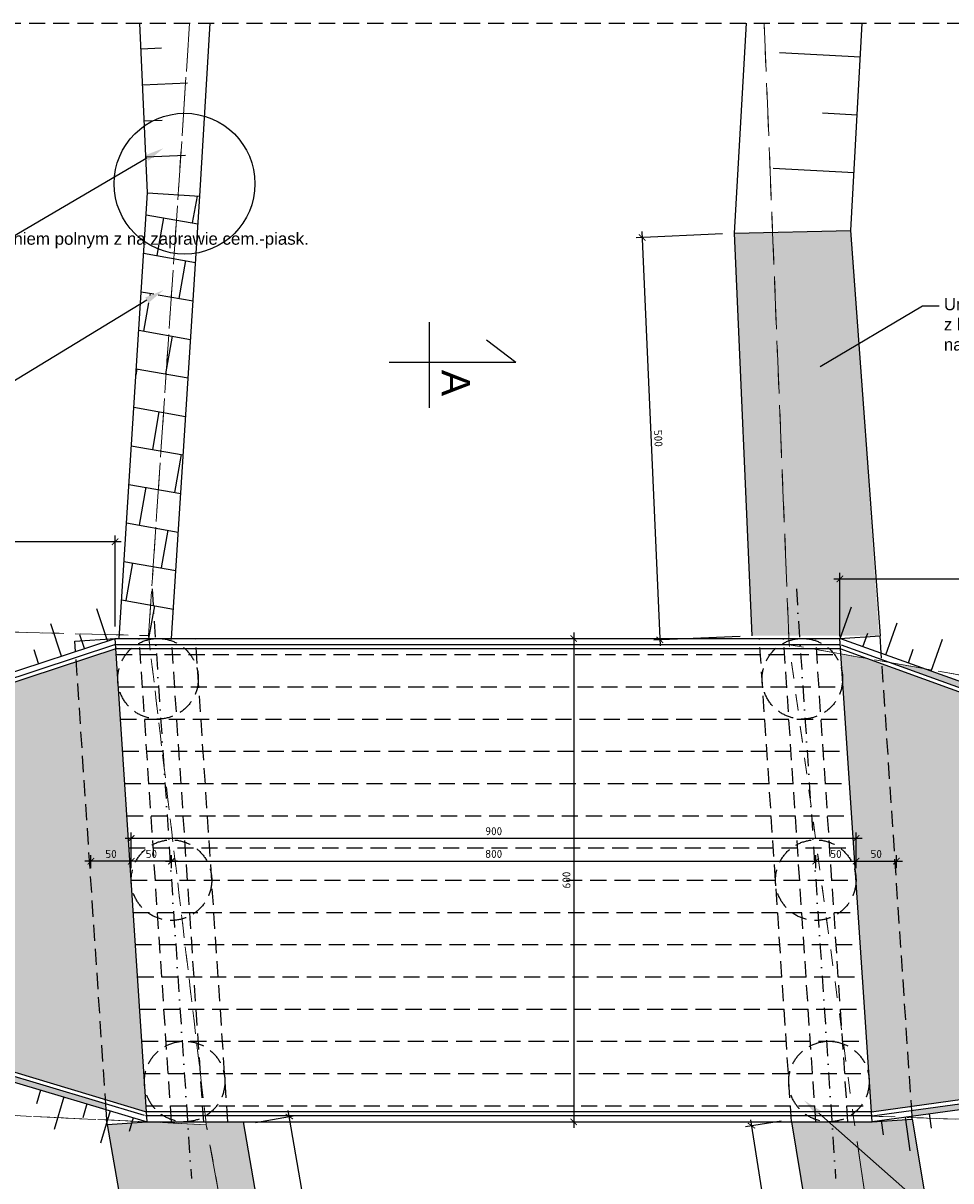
# Model space of a CAD drawing. Header units: millimetres. Extents: x 43555 to 48945, y -20676 to -18516.
# Tile 3 of 11: x 44447 to 45599, y -19953 to -18516. Entities that reach past the tile are written whole.
import ezdxf
from ezdxf import colors
from ezdxf.entities.mleader import LeaderData, LeaderLine
from ezdxf.enums import TextEntityAlignment as Align
from ezdxf.math import Vec2, Vec3

# ---------------------------------------------------------------- set-up
doc = ezdxf.new("R2010")
doc.units = ezdxf.units.MM
doc.header["$LTSCALE"] = 40
doc.header["$PDMODE"] = 35
doc.header["$PDSIZE"] = 10
for name, pattern in [('DASHDOT', [1, 0.5, -0.25, 0, -0.25]), ('DASHDOTX2', [2, 1, -0.5, 0, -0.5]), ('DASHED', [0.75, 0.5, -0.25]), ('EGBK02', [4, 1.5, -0.5, 1.5, -0.5]), ('EGBU01', [2, 0.5, -0.5, 0.5, -0.5])]:
    doc.linetypes.add(name, pattern=pattern)
doc.layers.get('0').transparency = 0.4
doc.layers.get('Defpoints').transparency = 0.4
doc.layers.add('DR_proj_oś', color=1, linetype='DASHDOTX2', lineweight=18, transparency=0.4)
for name, color, linetype in [('K01', 94, 'Continuous'), ('K02', 253, 'Continuous'), ('K025', 161, 'Continuous'), ('K035', 40, 'Continuous')]:
    doc.layers.add(name, color=color, linetype=linetype)
doc.layers.add('Kontury klasyfikacyjne', color=7, linetype='Continuous', lineweight=0, true_color=0x24bc24)
doc.layers.add('Użytki gruntowe', color=7, linetype='Continuous', lineweight=0, true_color=0x008000)
doc.styles.add('GA4-ATR-TEXT', font='arial.ttf', dxfattribs={"width": 0.9})
doc.styles.get("Standard").update_dxf_attribs({"font": 'isocpeur.ttf', "height": 10})
doc.linetypes.add('ZIGZAG', pattern='A,0.00254,-5.08,[131,ltypeshp.shx,S=5.08,R=0,X=-5.08,Y=0],-10.16,[131,ltypeshp.shx,S=5.08,R=180,X=5.08,Y=0],-5.08', length=20.32254)
doc.dimstyles.new('ARCHIC', dxfattribs={"dimtxt": 10, "dimasz": 8, "dimexe": 7.5, "dimexo": 15, "dimgap": 4, "dimtad": 1, "dimdec": 1, "dimrnd": 0.5, "dimtxsty": 'Standard', "dimblk": 'ARCHTICK', "dimcen": 12.5, "dimdle": 7.5, "dimclrd": 94, "dimclre": 94, "dimclrt": 151, "dimazin": 2, "dimtfac": 1, "dimtdec": 1, "dimtmove": 2, "dimatfit": 3, "dimfxl": 7.5, "dimarcsym": 0})

# ---------------------------------------------------------------- blocks, each defined once
blk = doc.blocks.new('A$C24377FCD')
at = {"layer": 'DR_proj_oś', "color": 7, "linetype": 'Continuous'}
for points in [[(3.82, 107.1), (-10.6, 27.78)], [(3.82, 107.1), (-10.6, 27.78)], [(3.82, 107.1), (3.82, 107.1)], [(3.82, 30.6), (3.82, 107.1)], [(3.82, 30.6), (3.82, 107.1)], [(18.25, 27.78), (3.82, 107.1)], [(18.25, 27.78), (3.82, 107.1)], [(4.97, 30.58), (4.97, 100.79)], [(8.03, 30.37), (8.03, 83.96)], [(-23.22, 19.4), (-72.68, 68.85)], [(-31.6, 6.77), (-72.68, 68.85)], [(-10.6, 27.78), (-72.68, 68.85)], [(-10.6, 27.78), (-72.68, 68.85)], [(-72.68, 68.85), (-31.6, 6.77)], [(11.09, 29.9), (11.09, 67.13)], [(18.25, 27.78), (80.33, 68.85)], [(80.33, 68.85), (18.25, 27.78)], [(30.87, 19.4), (80.33, 68.85)], [(39.25, 6.77), (80.33, 68.85)], [(39.25, 6.77), (80.33, 68.85)], [(-20.97, 21.47), (-59.89, 60.39)], [(28.62, 21.47), (67.54, 60.39)], [(-25.3, 17.14), (-64.22, 56.06)], [(-18.55, 23.38), (-47.1, 51.93)], [(14.15, 29.18), (14.15, 50.3)], [(26.2, 23.38), (54.75, 51.93)], [(32.95, 17.14), (71.87, 56.06)], [(-27.2, 14.72), (-55.75, 43.27)], [(-15.94, 25.1), (-34.31, 43.47)], [(23.59, 25.1), (41.96, 43.47)], [(34.85, 14.72), (63.4, 43.27)], [(-28.92, 12.11), (-47.29, 30.48)], [(-13.15, 26.63), (-21.52, 35)], [(-10.6, 27.78), (3.82, 30.6)], [(17.21, 28.18), (17.21, 33.47)], [(20.8, 26.63), (29.17, 35)], [(36.57, 12.11), (54.94, 30.48)], [(-7.65, 7.65), (3.82, 22.95)], [(-3.82, 7.65), (3.82, 22.95)], [(3.82, 22.95), (15.3, 7.65)], [(3.82, 22.95), (11.48, 7.65)], [(3.82, -7.65), (3.82, 22.95)], [(-30.46, 9.32), (-38.83, 17.69)], [(38.11, 9.32), (46.48, 17.69)], [(-31.6, 6.77), (-110.93, -7.65)], [(-31.6, 6.77), (-110.93, -7.65)], [(-33.01, 2.68), (-54.13, 2.68)], [(-32.01, 5.74), (-37.3, 5.74)], [(-26.78, -7.65), (-11.48, 3.82)], [(-26.78, -7.65), (-11.48, 0)], [(-11.48, 3.82), (3.82, -7.65)], [(-11.48, 0), (3.82, -7.65)], [(3.82, -7.65), (-7.65, 7.65)], [(3.82, -7.65), (-3.82, 7.65)], [(15.3, 7.65), (3.82, -7.65)], [(11.48, 7.65), (3.82, -7.65)], [(3.82, -7.65), (19.13, 3.82)], [(19.13, 0), (3.82, -7.65)], [(19.13, 3.82), (34.43, -7.65)], [(34.43, -7.65), (19.13, 0)], [(39.25, 6.77), (42.08, -7.65)], [(118.58, -7.65), (39.25, 6.77)], [(118.58, -7.65), (39.25, 6.77)], [(-110.93, -7.65), (-110.93, -7.65)], [(-34.43, -7.65), (-110.93, -7.65)], [(-110.93, -7.65), (-31.6, -22.07)], [(-34.43, -7.65), (-110.93, -7.65)], [(-110.93, -7.65), (-31.6, -22.07)], [(-34.41, -6.5), (-104.62, -6.5)], [(-34.19, -3.44), (-87.79, -3.44)], [(-33.73, -0.38), (-70.96, -0.38)], [(-31.6, -22.07), (-34.43, -7.65)], [(-11.48, -19.12), (-26.78, -7.65)], [(-11.48, -15.3), (-26.78, -7.65)], [(3.82, -7.65), (-26.78, -7.65)], [(3.82, -7.65), (-11.48, -19.12)], [(3.82, -7.65), (-11.48, -15.3)], [(-7.65, -22.95), (3.82, -7.65)], [(-3.82, -22.95), (3.82, -7.65)], [(19.13, -19.12), (3.82, -7.65)], [(3.82, -7.65), (15.3, -22.95)], [(3.82, -7.65), (11.48, -22.95)], [(3.82, -7.65), (3.82, -7.65)], [(3.82, -7.65), (3.82, -38.25)], [(3.82, -7.65), (3.82, -7.65)], [(3.82, -7.65), (3.82, -7.65)], [(3.82, -7.65), (3.82, -7.65)], [(19.13, -15.3), (3.82, -7.65)], [(3.82, -7.65), (34.43, -7.65)], [(34.43, -7.65), (19.13, -19.12)], [(34.43, -7.65), (19.13, -15.3)], [(39.25, -22.07), (118.58, -7.65)], [(39.25, -22.07), (118.58, -7.65)], [(42.06, -8.8), (112.27, -8.8)], [(42.08, -7.65), (118.58, -7.65)], [(42.08, -7.65), (118.58, -7.65)], [(118.58, -7.65), (118.58, -7.65)], [(40.66, -17.98), (61.78, -17.98)], [(41.38, -14.92), (78.61, -14.92)], [(41.84, -11.86), (95.44, -11.86)], [(-31.6, -22.07), (-72.68, -84.15)], [(-31.6, -22.07), (-72.68, -84.15)], [(-28.92, -27.42), (-47.29, -45.78)], [(-30.46, -24.62), (-38.83, -32.99)], [(3.82, -38.25), (-7.65, -22.95)], [(3.82, -38.25), (-3.82, -22.95)], [(15.3, -22.95), (3.82, -38.25)], [(11.48, -22.95), (3.82, -38.25)], [(36.57, -27.42), (54.94, -45.78)], [(38.11, -24.62), (46.48, -32.99)], [(39.25, -22.07), (80.33, -84.15)], [(80.33, -84.15), (39.25, -22.07)], [(39.66, -21.04), (44.95, -21.04)], [(-23.22, -34.7), (-72.68, -84.15)], [(-25.3, -32.45), (-64.22, -71.37)], [(-20.97, -36.77), (-59.89, -75.69)], [(-27.2, -30.02), (-55.75, -58.57)], [(28.62, -36.77), (67.54, -75.69)], [(30.87, -34.7), (80.33, -84.15)], [(32.95, -32.45), (71.87, -71.37)], [(34.85, -30.02), (63.4, -58.57)], [(-10.6, -43.08), (-72.68, -84.15)], [(-72.68, -84.15), (-10.6, -43.08)], [(-18.55, -38.68), (-47.1, -67.23)], [(-15.94, -40.4), (-34.31, -58.77)], [(-13.15, -41.93), (-21.52, -50.31)], [(-10.6, -43.08), (3.82, -122.4)], [(-10.6, -43.08), (3.82, -122.4)], [(-9.56, -43.48), (-9.56, -48.77)], [(-6.5, -44.48), (-6.5, -65.6)], [(-3.44, -45.21), (-3.44, -82.43)], [(-0.38, -45.67), (-0.38, -99.27)], [(2.68, -45.89), (2.68, -116.1)], [(18.25, -43.08), (3.82, -45.9)], [(3.82, -122.4), (18.25, -43.08)], [(3.82, -122.4), (18.25, -43.08)], [(3.82, -45.9), (3.82, -122.4)], [(3.82, -45.9), (3.82, -122.4)], [(18.25, -43.08), (80.33, -84.15)], [(18.25, -43.08), (80.33, -84.15)], [(20.8, -41.93), (29.17, -50.31)], [(23.59, -40.4), (41.96, -58.77)], [(26.2, -38.68), (54.75, -67.23)], [(3.82, -122.4), (3.82, -122.4)]]:
    blk.add_lwpolyline(points, dxfattribs=at)
for points in [[(18.25, 27.78, 0.096956), (3.82, 30.6)], [(-10.6, 27.78, 0.20208), (-31.6, 6.77)], [(39.25, 6.77, 0.202076), (18.25, 27.78)], [(-31.6, 6.77, 0.096954), (-34.43, -7.65)], [(39.25, -22.07, 0.096954), (42.08, -7.65)], [(-31.6, -22.07, 0.20208), (-10.6, -43.08)], [(18.25, -43.08, 0.20208), (39.25, -22.07)], [(-10.6, -43.08, 0.096954), (3.82, -45.9)]]:
    blk.add_lwpolyline(points, format="xyb", dxfattribs=at)
blk.add_circle((3.82, -7.65), 30.6, dxfattribs=at)
at = {"layer": 'DR_proj_oś', "color": 7, "linetype": 'Continuous', "style": 'GA4-ATR-TEXT', "width": 0.9}
blk.add_text('N', height=22.5, dxfattribs=at).set_placement((3.82, 104.3), align=Align.BOTTOM_CENTER)
blk.add_text('W', height=22.5, dxfattribs=at).set_placement((-119.59, -7.65), align=Align.MIDDLE_RIGHT)
blk.add_text('E', height=22.5, dxfattribs=at).set_placement((127.24, -7.65), align=Align.MIDDLE_LEFT)
blk.add_text('S', height=22.5, dxfattribs=at).set_placement((3.82, -131.06), align=Align.TOP_CENTER)
blk = doc.blocks.new('A$Ce664680c')
at = {"ltscale": 1.0032, "xscale": 0.15, "yscale": 0.15, "zscale": 0.15}
blk.add_blockref('A$C24377FCD', (6422999.78, 5801236.6), dxfattribs=at)
blk = doc.blocks.new('_ArchTick')
at = {"color": 0, "linetype": 'ByBlock', "const_width": 0.15}
blk.add_lwpolyline([(-0.5, -0.5), (0.5, 0.5)], dxfattribs=at)
blk = doc.blocks.new('*D289')
at = {"layer": 'Defpoints', "color": 0}
for p in [(45011.1, -19280), (45011.1, -19880), (45130.5, -19880)]:
    blk.add_point(p, dxfattribs=at)
at = {"layer": 'K01', "color": 94, "lineweight": -2}
for p, q in [((45026.1, -19280), (45138, -19280)), ((45130.5, -19272.5), (45130.5, -19887.5)), ((45026.1, -19880), (45138, -19880))]:
    blk.add_line(p, q, dxfattribs=at)
at = {"layer": 'K01', "color": 94, "lineweight": -2, "xscale": 8, "yscale": 8, "zscale": 8}
for p, rotation in [((45130.5, -19280), 90), ((45130.5, -19880), 270)]:
    blk.add_blockref('_ArchTick', p, dxfattribs=dict(at, rotation=rotation))
at = {"layer": 'K01', "color": 151, "insert": (45121.5, -19580), "char_height": 10, "attachment_point": 5, "rotation": 90}
blk.add_mtext('600', dxfattribs=at)
blk = doc.blocks.new('*D290')
at = {"layer": 'Defpoints', "color": 0}
for p in [(45330.3, -18777.3), (45237.4, -19281.8), (45352.2, -19276.7)]:
    blk.add_point(p, dxfattribs=at)
at = {"layer": 'K01', "color": 94, "lineweight": -2}
for p, q in [((45315.3, -18777.9), (45208, -18782.6)), ((45215.2, -18774.8), (45237.8, -19289.2)), ((45337.2, -19277.4), (45229.9, -19282.1))]:
    blk.add_line(p, q, dxfattribs=at)
at = {"layer": 'K01', "color": 94, "lineweight": -2, "xscale": 8, "yscale": 8, "zscale": 8}
for p, rotation in [((45215.5, -18782.3), 92.51064753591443), ((45237.4, -19281.8), 272.5106475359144)]:
    blk.add_blockref('_ArchTick', p, dxfattribs=dict(at, rotation=rotation))
at = {"layer": 'K01', "color": 151, "insert": (45235.5, -19031.6), "char_height": 10, "attachment_point": 5, "rotation": 272.5106}
blk.add_mtext('500', dxfattribs=at)
blk = doc.blocks.new('*D291')
at = {"layer": 'Defpoints', "color": 0}
for p in [(45403, -19876.7), (45429.3, -20378.1), (45481, -20370)]:
    blk.add_point(p, dxfattribs=at)
at = {"layer": 'K01', "color": 94, "lineweight": -2}
for p, q in [((45388.2, -19879.1), (45343.9, -19886.1)), ((45350.1, -19877.5), (45430.5, -20385.5)), ((45466.2, -20372.3), (45421.9, -20379.3))]:
    blk.add_line(p, q, dxfattribs=at)
at = {"layer": 'K01', "color": 94, "lineweight": -2, "xscale": 8, "yscale": 8, "zscale": 8}
for p, rotation in [((45351.3, -19884.9), 98.98868171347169), ((45429.3, -20378.1), 278.9886817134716)]:
    blk.add_blockref('_ArchTick', p, dxfattribs=dict(at, rotation=rotation))
at = {"layer": 'K01', "color": 151, "insert": (45399.2, -20130.1), "char_height": 10, "attachment_point": 5, "rotation": 278.9887}
blk.add_mtext('500', dxfattribs=at)
blk = doc.blocks.new('*D292')
at = {"layer": 'Defpoints', "color": 0}
for p in [(44777.4, -19873.5), (44720.5, -19883.4), (44806.3, -20376.6)]:
    blk.add_point(p, dxfattribs=at)
at = {"layer": 'K01', "color": 94, "lineweight": -2}
for p, q in [((44735.3, -19880.8), (44784.7, -19872.2)), ((44864.4, -20374.1), (44776.1, -19866.1)), ((44821.1, -20374), (44870.6, -20365.4))]:
    blk.add_line(p, q, dxfattribs=at)
at = {"layer": 'K01', "color": 94, "lineweight": -2, "yscale": 8, "zscale": 8}
for p, xscale, rotation in [((44777.4, -19873.5), 7.999999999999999, 99.86858043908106), ((44863.2, -20366.7), 8, 279.8685804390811)]:
    blk.add_blockref('_ArchTick', p, dxfattribs=dict(at, xscale=xscale, rotation=rotation))
at = {"layer": 'K01', "color": 151, "insert": (44829.1, -20118.5), "char_height": 10, "attachment_point": 5, "rotation": 279.8686}
blk.add_mtext('500', dxfattribs=at)
blk = doc.blocks.new('*D296')
at = {"layer": 'Defpoints', "color": 0}
for p in [(45960.9, -19206.1), (45960.9, -19280.9), (45461.1, -19292.5)]:
    blk.add_point(p, dxfattribs=at)
at = {"layer": 'K01', "color": 94, "lineweight": -2}
for p, q in [((45461.1, -19277.5), (45461.1, -19198.6)), ((45960.9, -19265.9), (45960.9, -19198.6)), ((45453.6, -19206.1), (45968.4, -19206.1))]:
    blk.add_line(p, q, dxfattribs=at)
at = {"layer": 'K01', "color": 94, "lineweight": -2, "xscale": 8, "yscale": 8, "zscale": 8, "rotation": 180}
blk.add_blockref('_ArchTick', (45461.1, -19206.1), dxfattribs=at)
at = {"layer": 'K01', "color": 94, "lineweight": -2, "xscale": 8, "yscale": 8, "zscale": 8}
blk.add_blockref('_ArchTick', (45960.9, -19206.1), dxfattribs=at)
at = {"layer": 'K01', "color": 151, "insert": (45711, -19197.1), "char_height": 10, "attachment_point": 5}
blk.add_mtext('500', dxfattribs=at)
blk = doc.blocks.new('*D297')
at = {"layer": 'Defpoints', "color": 0}
for p in [(44061.1, -19159.9), (44061.1, -19280), (44561.1, -19280)]:
    blk.add_point(p, dxfattribs=at)
at = {"layer": 'K02', "color": 94, "lineweight": -2}
for p, q in [((44061.1, -19265), (44061.1, -19152.4)), ((44561.1, -19265), (44561.1, -19152.4)), ((44568.6, -19159.9), (44053.6, -19159.9))]:
    blk.add_line(p, q, dxfattribs=at)
at = {"layer": 'K02', "color": 94, "lineweight": -2, "xscale": 8, "yscale": 8, "zscale": 8, "rotation": 180}
blk.add_blockref('_ArchTick', (44061.1, -19159.9), dxfattribs=at)
at = {"layer": 'K02', "color": 94, "lineweight": -2, "xscale": 8, "yscale": 8, "zscale": 8}
blk.add_blockref('_ArchTick', (44561.1, -19159.9), dxfattribs=at)
at = {"layer": 'K02', "color": 151, "insert": (44311.1, -19150.9), "char_height": 10, "attachment_point": 5}
blk.add_mtext('500', dxfattribs=at)
blk = doc.blocks.new('*D298')
at = {"layer": 'Defpoints', "color": 0}
for p in [(45431.1, -19556.5), (44631.1, -19580), (45431.1, -19580)]:
    blk.add_point(p, dxfattribs=at)
at = {"layer": 'K02', "color": 94, "lineweight": -2}
for p, q in [((44623.6, -19556.5), (45438.6, -19556.5)), ((44631.1, -19565), (44631.1, -19549)), ((45431.1, -19565), (45431.1, -19549))]:
    blk.add_line(p, q, dxfattribs=at)
at = {"layer": 'K02', "color": 94, "lineweight": -2, "xscale": 8, "yscale": 8, "zscale": 8, "rotation": 180}
blk.add_blockref('_ArchTick', (44631.1, -19556.5), dxfattribs=at)
at = {"layer": 'K02', "color": 94, "lineweight": -2, "xscale": 8, "yscale": 8, "zscale": 8}
blk.add_blockref('_ArchTick', (45431.1, -19556.5), dxfattribs=at)
at = {"layer": 'K02', "color": 151, "insert": (45031.1, -19547.5), "char_height": 10, "attachment_point": 5}
blk.add_mtext('800', dxfattribs=at)
blk = doc.blocks.new('*D299')
at = {"layer": 'Defpoints', "color": 0}
for p in [(45481.1, -19556.5), (45431.1, -19580), (45481.1, -19580)]:
    blk.add_point(p, dxfattribs=at)
at = {"layer": 'K02', "color": 94, "lineweight": -2}
for p, q in [((45423.6, -19556.5), (45488.6, -19556.5)), ((45431.1, -19565), (45431.1, -19549)), ((45481.1, -19565), (45481.1, -19549))]:
    blk.add_line(p, q, dxfattribs=at)
at = {"layer": 'K02', "color": 94, "lineweight": -2, "xscale": 8, "yscale": 8, "zscale": 8, "rotation": 180}
blk.add_blockref('_ArchTick', (45431.1, -19556.5), dxfattribs=at)
at = {"layer": 'K02', "color": 94, "lineweight": -2, "xscale": 8, "yscale": 8, "zscale": 8}
blk.add_blockref('_ArchTick', (45481.1, -19556.5), dxfattribs=at)
at = {"layer": 'K02', "color": 151, "insert": (45456.1, -19547.5), "char_height": 10, "attachment_point": 5}
blk.add_mtext('50', dxfattribs=at)
blk = doc.blocks.new('*D300')
at = {"layer": 'Defpoints', "color": 0}
for p in [(44581.1, -19556.5), (44581.1, -19580), (44631.1, -19580)]:
    blk.add_point(p, dxfattribs=at)
at = {"layer": 'K02', "color": 94, "lineweight": -2}
for p, q in [((44638.6, -19556.5), (44573.6, -19556.5)), ((44581.1, -19565), (44581.1, -19549)), ((44631.1, -19565), (44631.1, -19549))]:
    blk.add_line(p, q, dxfattribs=at)
at = {"layer": 'K02', "color": 94, "lineweight": -2, "xscale": 8, "yscale": 8, "zscale": 8, "rotation": 180}
blk.add_blockref('_ArchTick', (44581.1, -19556.5), dxfattribs=at)
at = {"layer": 'K02', "color": 94, "lineweight": -2, "xscale": 8, "yscale": 8, "zscale": 8}
blk.add_blockref('_ArchTick', (44631.1, -19556.5), dxfattribs=at)
at = {"layer": 'K02', "color": 151, "insert": (44606.1, -19547.5), "char_height": 10, "attachment_point": 5}
blk.add_mtext('50', dxfattribs=at)
blk = doc.blocks.new('*D301')
at = {"layer": 'Defpoints', "color": 0}
for p in [(44531, -19556.5), (44531, -19580), (44581.1, -19580)]:
    blk.add_point(p, dxfattribs=at)
at = {"layer": 'K02', "color": 94, "lineweight": -2}
for p, q in [((44588.6, -19556.5), (44523.5, -19556.5)), ((44531, -19565), (44531, -19549)), ((44581.1, -19565), (44581.1, -19549))]:
    blk.add_line(p, q, dxfattribs=at)
at = {"layer": 'K02', "color": 94, "lineweight": -2, "xscale": 8, "yscale": 8, "zscale": 8, "rotation": 180}
blk.add_blockref('_ArchTick', (44531, -19556.5), dxfattribs=at)
at = {"layer": 'K02', "color": 94, "lineweight": -2, "xscale": 8, "yscale": 8, "zscale": 8}
blk.add_blockref('_ArchTick', (44581.1, -19556.5), dxfattribs=at)
at = {"layer": 'K02', "color": 151, "insert": (44556, -19547.5), "char_height": 10, "attachment_point": 5}
blk.add_mtext('50', dxfattribs=at)
blk = doc.blocks.new('*D302')
at = {"layer": 'Defpoints', "color": 0}
for p in [(45531.2, -19556.5), (45481.1, -19580), (45531.2, -19580)]:
    blk.add_point(p, dxfattribs=at)
at = {"layer": 'K02', "color": 94, "lineweight": -2}
for p, q in [((45473.6, -19556.5), (45538.7, -19556.5)), ((45481.1, -19565), (45481.1, -19549)), ((45531.2, -19565), (45531.2, -19549))]:
    blk.add_line(p, q, dxfattribs=at)
at = {"layer": 'K02', "color": 94, "lineweight": -2, "xscale": 8, "yscale": 8, "zscale": 8, "rotation": 180}
blk.add_blockref('_ArchTick', (45481.1, -19556.5), dxfattribs=at)
at = {"layer": 'K02', "color": 94, "lineweight": -2, "xscale": 8, "yscale": 8, "zscale": 8}
blk.add_blockref('_ArchTick', (45531.2, -19556.5), dxfattribs=at)
at = {"layer": 'K02', "color": 151, "insert": (45506.1, -19547.5), "char_height": 10, "attachment_point": 5}
blk.add_mtext('50', dxfattribs=at)
blk = doc.blocks.new('*D303')
at = {"layer": 'Defpoints', "color": 0}
for p in [(44581.1, -19528.3), (44581.1, -19580), (45481.1, -19580)]:
    blk.add_point(p, dxfattribs=at)
at = {"layer": 'K02', "color": 94, "lineweight": -2}
for p, q in [((45488.6, -19528.3), (44573.6, -19528.3)), ((44581.1, -19565), (44581.1, -19520.8)), ((45481.1, -19565), (45481.1, -19520.8))]:
    blk.add_line(p, q, dxfattribs=at)
at = {"layer": 'K02', "color": 94, "lineweight": -2, "xscale": 8, "yscale": 8, "zscale": 8, "rotation": 180}
blk.add_blockref('_ArchTick', (44581.1, -19528.3), dxfattribs=at)
at = {"layer": 'K02', "color": 94, "lineweight": -2, "xscale": 8, "yscale": 8, "zscale": 8}
blk.add_blockref('_ArchTick', (45481.1, -19528.3), dxfattribs=at)
at = {"layer": 'K02', "color": 151, "insert": (45031.1, -19519.3), "char_height": 10, "attachment_point": 5}
blk.add_mtext('900', dxfattribs=at)

msp = doc.modelspace()

# ---------------------------------------------------------------- hatches: boundary and pattern name
at = {"layer": 'K01'}
h = msp.add_hatch(dxfattribs=at)
h.set_pattern_fill('APPIANRN', color=256, scale=0.3, angle=170)
h.set_pattern_definition([(170, (44565.93, -19280.047), (-8.27, -46.9015), []), (260, (44565.93, -19280.047), (27.3751, -53.1867), [47.625, -47.625])])
h.paths.add_polyline_path([(44592.47, -18865), (44600.53, -18860.1), (44602.61, -18863.52), (44621.03, -18847.63), (44598.45, -18856.68), (44600.53, -18860.1), (44592.47, -18865), (44601.29, -18727.02), (44666.15, -18731.17), (44631.06, -19280.05), (44565.93, -19280.05)])
h = msp.add_hatch(dxfattribs=at)
h.set_pattern_fill('GRAVEL', color=256)
h.set_pattern_definition([(228.012788, (45407.3152, -13442.582), (-203.2, -228.6), [3.41721, -338.30484]), (184.96974, (45405.0292, -13445.1221), (304.79999988, 25.40000145), [5.86405, -580.54049]), (132.510447, (45399.1872, -13445.6301), (254.0000001, -279.3999999), [4.13482, -409.34723]), (267.27369, (45389.2812, -13451.9801), (25.40000005, 508), [5.34005, -528.66437]), (292.833654, (45389.0272, -13457.3141), (-127, 304.8), [5.23634, -518.39808]), (357.27369, (45391.0592, -13462.1401), (-508, 25.40000005), [5.34005, -528.66437]), (37.69424, (45396.3932, -13462.3941), (-330.19999999, -254.00000002), [7.06194, -699.13115]), (72.255328, (45401.9812, -13458.0761), (177.80000005, 558.79999998), [6.6672, -660.05257]), (121.429566, (45404.0132, -13451.7261), (-203.20000003, 330.19999998), [5.35813, -530.45546]), (175.23636, (45401.2192, -13447.154), (279.4, -25.40000004), [6.11713, -299.73937]), (222.397438, (45395.1232, -13446.6461), (-304.79999999, -279.40000001), [7.91078, -783.167725]), (138.814075, (45414.4272, -13452.234), (-177.8, 152.4), [2.70005, -267.30566]), (171.469234, (45412.3952, -13450.4561), (330.2, -50.79999994), [5.13682, -508.54639]), (225, (45407.315, -13449.694), (7e-15, -25.4), [3.59209, -32.32893]), (203.19859, (45405.537, -13446.646), (127, 50.8), [1.93441, -191.50622]), (291.80141, (45403.759, -13447.408), (-25.4, 76.2), [2.73566, -134.04753]), (30.96376, (45404.775, -13449.948), (76.2, 50.8), [4.4432, -143.66298]), (161.56505, (45408.585, -13447.662), (50.8, -25.4), [3.21287, -77.10898]), (16.38954, (45389.0272, -13447.4081), (254, 76.2), [4.50088, -445.58827]), (70.346176, (45393.3452, -13446.138), (-101.6, -279.4), [3.77599, -373.82216]), (293.19859, (45408.585, -13442.582), (-50.8, 127), [3.8688, -189.57184]), (343.61046, (45410.1092, -13446.1381), (-254, 76.19999998), [4.50088, -445.58827]), (339.443955, (45389.0272, -13463.156), (-127, 50.8), [4.34035, -212.67734]), (294.77514, (45393.0912, -13464.68), (-127.00000015, 279.39999993), [3.63672, -360.03593]), (66.80141, (45408.839, -13467.982), (50.8, 127), [3.8688, -189.57184]), (17.354025, (45410.3632, -13464.4261), (-330.2, -101.60000002), [4.25783, -421.52376]), (69.443955, (45396.3932, -13467.982), (-50.8, -127), [2.17018, -214.84752]), (101.30993, (45407.315, -13467.982), (-25.4, 101.6), [1.29515, -128.21995]), (165.96376, (45407.061, -13466.712), (76.2, -25.4), [5.23634, -99.49055]), (186.009006, (45401.9812, -13465.4421), (254, 25.4), [4.85267, -480.41365]), (303.69007, (45404.775, -13452.234), (-25.4, 50.8), [3.66324, -87.91776]), (353.157227, (45406.8072, -13455.2821), (431.8, -50.79999998), [6.39557, -633.16009]), (60.945396, (45413.1572, -13456.044), (-101.6, -177.8), [2.61508, -258.89392]), (90, (45414.427, -13453.758), (-25.4, 25.4), [1.524, -23.876]), (120.256437, (45401.4732, -13464.68), (101.6, -177.8), [3.52867, -349.33941]), (48.012788, (45399.6952, -13461.632), (203.2, 228.6), [6.83443, -334.88762]), (0, (45404.267, -13456.552), (25.4, 25.4), [6.604, -18.796]), (325.304846, (45410.8712, -13456.5521), (254.0000001, -177.79999986), [4.0161, -397.59317]), (254.054604, (45414.173, -13458.838), (-25.4, -101.6), [3.69829, -181.2165]), (207.645975, (45413.1572, -13462.3941), (-482.60000002, -253.99999997), [6.02145, -596.12464]), (175.426079, (45407.8232, -13465.1881), (-330.2, 25.4), [6.37029, -630.65846])])
h.paths.add_polyline_path([(45447.64, -19276.72), (45509.57, -19276.72), (45474.81, -18773.68), (45427.45, -18775.36)])
h.paths.add_polyline_path([(45352.19, -19276.72), (45447.64, -19276.72), (45427.45, -18775.36), (45330.27, -18776.72)])
h = msp.add_hatch(dxfattribs=at)
h.set_pattern_fill('AR-CONC', color=256, scale=0.1)
h.set_pattern_definition([(50, (42123.3, -19752.173), (18.218467, -1.59391), [1.905, -20.955]), (355, (42123.3, -19752.173), (-3.52434, 19.105685), [1.524, -16.76406]), (100.45144, (42124.818, -19752.306), (14.694125, 17.511775), [1.619, -17.809024]), (46.1842, (42123.3, -19747.093), (27.1079, -4.20423), [2.8575, -31.4325]), (96.63556, (42125.56, -19747.443), (23.74041, 24.74261), [2.4285, -26.71356]), (351.18415, (42123.3, -19747.093), (23.74041, 24.74261), [2.286, -25.14597]), (21, (42125.84, -19748.363), (15.16144, -10.22652), [1.905, -20.955]), (326, (42125.84, -19748.363), (6.1802, 18.4188), [1.524, -16.764]), (71.45145, (42127.103, -19749.215), (21.34164, 8.19228), [1.619, -17.80899]), (37.5, (42123.3, -19752.173), (0.30886, 8.455504), [0, -16.5608, 0, -17.018, 0, -16.8275]), (7.5, (42123.3, -19752.173), (6.681966, 10.018057), [0, -9.7028, 0, -16.1798, 0, -6.4135]), (-32.5, (42117.636, -19752.173), (13.55906, -0.572874), [0, -6.35, 0, -19.812, 0, -26.289]), (-42.5, (42115.096, -19752.173), (14.812918, 2.54265), [0, -8.255, 0, -13.1572, 0, -18.669])])
h.paths.add_polyline_path([(43877.73, -19738.63), (43877.73, -19388.63), (44181.06, -19405.05), (44393, -19335.33), (44397.25, -19341.72), (44185.84, -19411.43), (44068.97, -19405.68), (44069.31, -19410.7), (44186.53, -19416.47), (44512.87, -19308.87), (44549.12, -19852.64), (44184.2, -19743.27), (44091.7, -19737.91), (44092.04, -19742.93), (44183.33, -19748.23), (44549.48, -19857.97), (44549.94, -19864.92), (44181.06, -19755.05)])
h.paths.add_polyline_path([(45549.89, -19860.77), (45513.27, -19311.51), (45887.74, -19447.49), (45954.49, -19455.76), (45953.88, -19450.65), (45888.92, -19442.6), (45524.11, -19310.12), (45565.88, -19317.51), (45885.11, -19431.61), (46164.32, -19471.13), (46164.32, -19850.12), (45868.98, -19829.3), (45550.72, -19873.2), (45550.22, -19865.77), (45869.59, -19821.76), (45999.27, -19830.74), (45998.67, -19825.68), (45869.42, -19816.73)])
h.paths.add_polyline_path([(44549.12, -19852.64), (44512.87, -19308.87), (44561.9, -19292.7), (44564.39, -19330.05, 0.033297), (44564.84, -19336.68), (44581.06, -19580.05, 0.0332967), (44581.5, -19586.68), (44597.52, -19826.94, 0.0644443), (44598.37, -19839.75), (44600.23, -19867.55), (44598.86, -19867.55)])
h.paths.add_polyline_path([(45462.34, -19299.2), (45495.55, -19305.07), (45513.27, -19311.51), (45549.89, -19860.77), (45500.72, -19867.55), (45500.23, -19867.55), (45481.06, -19580.05, 0.0332951), (45480.62, -19573.41), (45464.39, -19330.05, 0.0332951), (45463.95, -19323.41)])
h.paths.add_polyline_path([(46022.58, -19633.44), (46022.58, -19584.99), (46076.27, -19584.99), (46076.27, -19633.44)], flags=24)
h.paths.add_polyline_path([(43992.67, -19613.99), (43992.67, -19565.55), (44046.36, -19565.55), (44046.36, -19613.99)], flags=24)
h = msp.add_hatch(dxfattribs=at)
h.set_pattern_fill('GRAVEL', color=256)
h.set_pattern_definition([(228.012788, (44619.2866, -14539.1345), (-203.2, -228.6), [3.41721, -338.30484]), (184.96974, (44617.0006, -14541.6745), (304.79999988, 25.40000145), [5.86405, -580.54049]), (132.510447, (44611.1586, -14542.1825), (254.0000001, -279.3999999), [4.13482, -409.34723]), (267.27369, (44601.2526, -14548.5325), (25.40000005, 508), [5.34005, -528.66437]), (292.833654, (44600.9986, -14553.8665), (-127, 304.8), [5.23634, -518.39808]), (357.27369, (44603.0306, -14558.6925), (-508, 25.40000005), [5.34005, -528.66437]), (37.69424, (44608.3646, -14558.9465), (-330.19999999, -254.00000002), [7.06194, -699.13115]), (72.255328, (44613.9526, -14554.6285), (177.80000005, 558.79999998), [6.6672, -660.05257]), (121.429566, (44615.9846, -14548.2785), (-203.20000003, 330.19999998), [5.35813, -530.45546]), (175.23636, (44613.1906, -14543.7065), (279.4, -25.40000004), [6.11713, -299.73937]), (222.397438, (44607.0946, -14543.1985), (-304.79999999, -279.40000001), [7.91078, -783.167725]), (138.814075, (44626.3986, -14548.7865), (-177.8, 152.4), [2.70005, -267.30566]), (171.469234, (44624.3666, -14547.0085), (330.2, -50.79999994), [5.13682, -508.54639]), (225, (44619.287, -14546.247), (2e-14, -25.4), [3.59209, -32.32893]), (203.19859, (44617.5086, -14543.1985), (127, 50.8), [1.93441, -191.50622]), (291.80141, (44615.7306, -14543.9605), (-25.4, 76.2), [2.73566, -134.04753]), (30.96376, (44616.7466, -14546.5005), (76.2, 50.8), [4.4432, -143.66298]), (161.56505, (44620.557, -14544.2145), (50.8, -25.4), [3.21287, -77.10898]), (16.38954, (44600.9986, -14543.9605), (254, 76.2), [4.50088, -445.58827]), (70.346176, (44605.3166, -14542.6905), (-101.6, -279.4), [3.77599, -373.82216]), (293.19859, (44620.5566, -14539.1345), (-50.8, 127), [3.8688, -189.57184]), (343.61046, (44622.0806, -14542.6905), (-254, 76.19999998), [4.50088, -445.58827]), (339.443955, (44600.9986, -14559.7085), (-127, 50.8), [4.34035, -212.67734]), (294.77514, (44605.0626, -14561.2325), (-127.00000015, 279.39999993), [3.63672, -360.03593]), (66.80141, (44620.8106, -14564.5345), (50.8, 127), [3.8688, -189.57184]), (17.354025, (44622.3346, -14560.9785), (-330.2, -101.60000002), [4.25783, -421.52376]), (69.443955, (44608.3646, -14564.5345), (-50.8, -127), [2.17018, -214.84752]), (101.30993, (44619.2866, -14564.5345), (-25.4, 101.6), [1.29515, -128.21995]), (165.96376, (44619.0326, -14563.2645), (76.2, -25.4), [5.23634, -99.49055]), (186.009006, (44613.9526, -14561.9945), (254, 25.4), [4.85267, -480.41365]), (303.69007, (44616.7466, -14548.7865), (-25.4, 50.8), [3.66324, -87.91776]), (353.157227, (44618.7786, -14551.8345), (431.8, -50.79999998), [6.39557, -633.16009]), (60.945396, (44625.1286, -14552.5965), (-101.6, -177.8), [2.61508, -258.89392]), (90, (44626.399, -14550.31), (-25.4, 25.4), [1.524, -23.876]), (120.256437, (44613.4446, -14561.2325), (101.6, -177.8), [3.52867, -349.33941]), (48.012788, (44611.6666, -14558.1845), (203.2, 228.6), [6.83443, -334.88762]), (0, (44616.239, -14553.105), (25.4, 25.4), [6.604, -18.796]), (325.304846, (44622.8426, -14553.1045), (254.0000001, -177.79999986), [4.0161, -397.59317]), (254.054604, (44626.1446, -14555.3905), (-25.4, -101.6), [3.69829, -181.2165]), (207.645975, (44625.1286, -14558.9465), (-482.60000002, -253.99999997), [6.02145, -596.12464]), (175.426079, (44619.7946, -14561.7405), (-330.2, 25.4), [6.37029, -630.65846])])
h.paths.add_polyline_path([(44551.11, -19883.35), (44551.17, -19883.35), (44551.17, -19883.37), (44600.15, -19880.11), (44674.33, -19883.62), (44763.65, -20376.6), (44636.92, -20376.6)])
h.paths.add_polyline_path([(45401.06, -19880.05), (45446.84, -19880.05), (45483.56, -19912.37), (45515.61, -20129.89), (45483.62, -20085.13), (45486.88, -20082.8), (45469.67, -20065.6), (45480.37, -20087.46), (45483.62, -20085.13), (45515.61, -20129.89), (45550.98, -20369.97), (45481, -20369.97)])
h.paths.add_polyline_path([(45483.56, -19912.37), (45550.98, -20369.97), (45632.86, -20369.97), (45569.42, -19987.93)])
h.paths.add_polyline_path([(44673.91, -19880.05), (44719.9, -19880.05), (44806.29, -20376.6), (44763.65, -20376.6), (44674.33, -19883.62)])
h.paths.add_polyline_path([(45478.8, -19880.05), (45501.06, -19880.05), (45550.95, -19876.72), (45569.42, -19987.93), (45483.56, -19912.37)])
h.paths.add_polyline_path([(45451.06, -19880.05), (45478.8, -19880.05), (45483.56, -19912.37), (45451.32, -19883.99)])
h.paths.add_polyline_path([(45617.97, -20280.28), (45617.46, -20277.24), (45604.73, -20200.57), (45605.58, -20205.67)], flags=16)

# ---------------------------------------------------------------- linework, layer by layer
at = {"layer": 'K01', "linetype": 'DASHED'}
for p, q in [((43854.2, -18516.19), (46164.32, -18516.19)), ((44631.06, -19880.05), (44591.06, -19280.05)), ((44671.06, -19880.05), (44631.06, -19280.05)), ((44701.06, -19880.05), (44661.06, -19280.05)), ((45401.06, -19880.05), (45361.06, -19280.05)), ((45431.06, -19880.05), (45391.06, -19280.05)), ((45471.06, -19880.05), (45431.06, -19280.05)), ((44549.94, -19864.92), (44512.03, -19296.18)), ((44562.39, -19300.05), (45461.06, -19300.05)), ((45550.72, -19873.2), (45512.4, -19298.4)), ((44565.06, -19340.05), (45465.06, -19340.05)), ((44567.73, -19380.05), (45467.73, -19380.05)), ((44570.39, -19420.05), (45461.06, -19420.05)), ((44573.06, -19460.05), (45473.06, -19460.05)), ((44575.73, -19500.05), (45475.73, -19500.05)), ((44578.39, -19540.05), (45478.39, -19540.05)), ((44581.06, -19580.05), (45481.06, -19580.05)), ((44583.73, -19620.05), (45483.73, -19620.05)), ((44586.39, -19660.05), (45486.39, -19660.05)), ((44589.06, -19700.05), (45489.06, -19700.05)), ((44591.73, -19740.05), (45491.73, -19740.05)), ((44594.39, -19780.05), (45494.39, -19780.05)), ((44597.06, -19820.05), (45496.41, -19820.05)), ((44599.73, -19860.05), (45499.73, -19860.05))]:
    msp.add_line(p, q, dxfattribs=at)
at = {"layer": 'K01'}
for p, q in [((44601.29, -18727.02), (44591.85, -18516.19)), ((44666.15, -18731.17), (44679.09, -18516.19)), ((45330.27, -18776.72), (45345.02, -18516.19)), ((45474.81, -18773.68), (45488.78, -18516.19)), ((44593.28, -18548.08), (44618.52, -18546.96)), ((45486.48, -18558.6), (45386.08, -18553.16)), ((44595.28, -18592.82), (44650.87, -18590.33)), ((44597.28, -18637.55), (44619.7, -18636.55)), ((45482.59, -18630.29), (45439.51, -18627.96)), ((44599.29, -18682.29), (44648.29, -18680.09)), ((45478.7, -18701.99), (45378.07, -18696.53)), ((44601.29, -18727.02), (44601.29, -18727.02)), ((44551.53, -19283.18), (44538.41, -19243.28)), ((45461.37, -19280.16), (45475.5, -19240.61)), ((44494.54, -19301.93), (44481.41, -19262.03)), ((45517.87, -19300.35), (45532, -19260.8)), ((44523.03, -19292.56), (44517.41, -19275.46)), ((45489.62, -19290.25), (45495.67, -19273.3)), ((45574.37, -19320.54), (45588.5, -19281)), ((44466.04, -19311.3), (44460.41, -19294.21)), ((45546.12, -19310.45), (45552.17, -19293.5)), ((44468.58, -19840.69), (44463.44, -19857.94)), ((44497.33, -19849.25), (44485.34, -19889.5)), ((44526.08, -19857.82), (44520.94, -19875.07)), ((44554.83, -19866.38), (44542.84, -19906.63)), ((44583.58, -19874.94), (44578.45, -19892.19)), ((45542.07, -19874.39), (45547.81, -19916)), ((45571.79, -19870.29), (45574.25, -19888.12)), ((45512.36, -19878.49), (45514.82, -19896.32))]:
    msp.add_line(p, q, dxfattribs=at)
at = {"layer": 'K01', "linetype": 'DASHDOT'}
for p, q in [((44606.96, -19218.59), (44655.77, -19950.61)), ((45406.96, -19218.59), (45455.77, -19950.61))]:
    msp.add_line(p, q, dxfattribs=at)
at = {"layer": 'K01'}
msp.add_circle((44647.31, -18715.52), 87.43, dxfattribs=at)
at = {"layer": 'K01', "linetype": 'DASHED'}
for centre in [(44614.39, -19330.05), (45414.39, -19330.05), (44631.06, -19580.05), (45431.06, -19580.05), (44647.42, -19830.05), (45447.42, -19830.05)]:
    msp.add_circle(centre, 50, dxfattribs=at)
at = {"layer": 'K02'}
for p, q in [((44561.56, -19287.55), (44185.84, -19411.43)), ((44563.13, -19292.3), (44186.53, -19416.47)), ((44561.06, -19287.55), (45461.06, -19287.55)), ((44561.06, -19292.55), (45461.06, -19292.55)), ((45461.06, -19292.55), (45887.74, -19447.49)), ((45462.77, -19287.85), (45888.92, -19442.6)), ((44598.86, -19867.55), (44184.2, -19743.27)), ((44597.43, -19872.34), (44183.33, -19748.23)), ((45500.38, -19867.59), (45869.42, -19816.73)), ((45501.06, -19872.55), (45869.59, -19821.76)), ((45501.06, -19867.55), (44598.86, -19867.55)), ((45501.06, -19872.55), (44598.86, -19872.55))]:
    msp.add_line(p, q, dxfattribs=at)
at = {"layer": 'K025'}
for p, q in [((44565.93, -19280.05), (44601.29, -18727.02)), ((44601.29, -18727.02), (44666.15, -18731.17)), ((44631.06, -19280.05), (44666.15, -18731.17)), ((45330.27, -18776.72), (45474.81, -18773.68)), ((45352.19, -19276.72), (45330.27, -18776.72)), ((45511.26, -19276.83), (45474.81, -18773.68)), ((44181.06, -19405.05), (44561.06, -19280.05)), ((44511.17, -19283.37), (44561.06, -19280.05)), ((44512.03, -19296.18), (44511.17, -19283.37)), ((44561.06, -19280.05), (45461.06, -19280.05)), ((44601.06, -19880.05), (44561.06, -19280.05)), ((45461.06, -19280.05), (45510.95, -19276.72)), ((45501.06, -19880.05), (45461.06, -19280.05)), ((45885.11, -19431.61), (45461.06, -19280.05)), ((45512.4, -19298.4), (45510.95, -19276.72)), ((44181.06, -19755.05), (44601.07, -19880.15)), ((45868.98, -19829.3), (45501.06, -19880.05)), ((44551.17, -19883.37), (44549.94, -19864.92)), ((45550.95, -19876.72), (45550.72, -19873.2)), ((44551.11, -19883.35), (44636.92, -20376.6)), ((44551.17, -19883.37), (44601.06, -19880.05)), ((44601.06, -19880.05), (45501.06, -19880.05)), ((44719.9, -19880.05), (44806.29, -20376.6)), ((45401.06, -19880.05), (45481, -20369.97)), ((45501.06, -19880.05), (45550.95, -19876.72)), ((45550.95, -19876.72), (45632.86, -20369.97))]:
    msp.add_line(p, q, dxfattribs=at)
at = {"layer": 'K035'}
for p, q in [((44951.11, -18887.36), (44951.11, -18993.79)), ((45058.45, -18937.5), (45022.1, -18909.7)), ((45058.45, -18937.5), (44901.3, -18937.5))]:
    msp.add_line(p, q, dxfattribs=at)
at = {"layer": 'Kontury klasyfikacyjne', "linetype": 'EGBK02', "lineweight": 18, "flags": 128}
for points in [[(43877.73, -19257.49), (44602.66, -19276.48), (44653.59, -18516.19)], [(45367, -18516.19), (45398.06, -19287.83), (46164.32, -19423.37)], [(44817.91, -20676.06), (44674.33, -19883.62), (43877.73, -19845.92)], [(46164.32, -19896.26), (45477.65, -19872.27), (45596.08, -20676.06)]]:
    msp.add_lwpolyline(points, dxfattribs=at)
at = {"layer": 'Użytki gruntowe', "linetype": 'EGBU01', "lineweight": 18, "flags": 128}
for points in [[(44653.59, -18516.19), (44602.66, -19276.48), (44674.33, -19883.62), (44817.91, -20676.06)], [(45596.08, -20676.06), (45477.65, -19872.27), (45398.06, -19287.83), (45367, -18516.19)], [(45367, -18516.19), (45398.06, -19287.83), (46164.32, -19423.37)], [(43877.73, -19845.92), (44674.33, -19883.62), (44602.66, -19276.48), (43877.73, -19257.49)], [(46164.32, -19423.37), (45398.06, -19287.83), (45477.65, -19872.27), (46164.32, -19896.26)], [(44817.91, -20676.06), (44674.33, -19883.62), (43877.73, -19845.92)], [(46164.32, -19896.26), (45477.65, -19872.27), (45596.08, -20676.06)]]:
    msp.add_lwpolyline(points, dxfattribs=at)

# ---------------------------------------------------------------- block references
at = {"xscale": 10, "yscale": 10, "zscale": 10, "rotation": 53.85405654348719}
msp.add_blockref('A$Ce664680c', (9004535.63, -86105194.85), dxfattribs=at)

# ---------------------------------------------------------------- texts
at = {"layer": 'K035', "insert": (45001.65, -18979.16), "char_height": 35, "attachment_point": 3, "rotation": 270}
msp.add_mtext_dynamic_manual_height_columns('{\\fArial|b0|i0|c238|p34;A}', width=46.689, gutter_width=50, heights=[0], dxfattribs=at)

# ---------------------------------------------------------------- dimensions: what is measured, and where the dimension line sits
at = {"layer": 'K01'}
dim = msp.add_aligned_dim(p1=(45330.29, -18777.28), p2=(45352.19, -19276.72), distance=-114.88, dimstyle='ARCHIC', dxfattribs=at)
dim.commit()
dim.dimension.update_dxf_attribs({"geometry": '*D290', "text_midpoint": (45235.47, -19031.64)})
dim = msp.add_linear_dim(base=(45960.93, -19206.09), p1=(45461.06, -19292.55), p2=(45960.93, -19280.91), dimstyle='ARCHIC', dxfattribs=at)
dim.commit()
dim.dimension.update_dxf_attribs({"geometry": '*D296', "text_midpoint": (45710.99, -19197.09)})
at = {"layer": 'K01', "color": 1}
dim = msp.add_aligned_dim(p1=(45011.06, -19280.05), p2=(45011.06, -19880.05), distance=119.41, dimstyle='ARCHIC', dxfattribs=at)
dim.commit()
dim.dimension.update_dxf_attribs({"geometry": '*D289', "text_midpoint": (45121.48, -19580.05)})
at = {"layer": 'K01'}
for p1, p2, distance, picture, middle in [((44806.29, -20376.6), (44720.48, -19883.35), -57.73, '*D292', (44829.13, -20118.54)), ((45402.98, -19876.72), (45481, -20369.97), -52.31, '*D291', (45399.21, -20130.11))]:
    dim = msp.add_aligned_dim(p1=p1, p2=p2, distance=distance, text='500', dimstyle='ARCHIC', dxfattribs=at)
    dim.commit()
    dim.dimension.update_dxf_attribs({"geometry": picture, "text_midpoint": middle})
at = {"layer": 'K02'}
for base, p1, p2, picture, middle in [((44061.06, -19159.88), (44561.06, -19280.05), (44061.06, -19280.05), '*D297', (44311.06, -19150.88)), ((44581.06, -19528.26), (45481.06, -19580.05), (44581.06, -19580.05), '*D303', (45031.06, -19519.26)), ((44530.95, -19556.52), (44581.06, -19580.05), (44530.95, -19580.05), '*D301', (44556.01, -19547.52)), ((45431.06, -19556.52), (44631.06, -19580.05), (45431.06, -19580.05), '*D298', (45031.06, -19547.52)), ((45481.06, -19556.52), (45431.06, -19580.05), (45481.06, -19580.05), '*D299', (45456.06, -19547.52)), ((45531.17, -19556.52), (45481.06, -19580.05), (45531.17, -19580.05), '*D302', (45506.12, -19547.52))]:
    dim = msp.add_linear_dim(base=base, p1=p1, p2=p2, dimstyle='ARCHIC', dxfattribs=at)
    dim.commit()
    dim.dimension.update_dxf_attribs({"geometry": picture, "text_midpoint": middle})
dim = msp.add_linear_dim(base=(44581.06, -19556.52), p1=(44631.06, -19580.05), p2=(44581.06, -19580.05), angle=180, dimstyle='ARCHIC', dxfattribs=at)
dim.commit()
dim.dimension.update_dxf_attribs({"geometry": '*D300', "text_midpoint": (44606.06, -19547.52)})

# ---------------------------------------------------------------- leaders
at = {"layer": 'K01', "linetype": 'ZIGZAG'}
ml = msp.add_multileader_mtext('Standard', dxfattribs=at)
ml.set_content('\\pxsm1,ql;{\\f@Arial Unicode MS|b0|i0|c238|p34;Umocnić czoło ściany kamieniem polnym z na zaprawie cem.-piask.}', color=256)
ml.set_leader_properties()
ml.build(insert=Vec2(0, 0))
ml.multileader.update_dxf_attribs({"text_right_attachment_type": 6, "dogleg_length": 0.36, "arrow_head_size": 24, "scale": 3})
ctx = ml.context
ctx.base_point, ctx.scale, ctx.char_height, ctx.arrow_head_size, ctx.landing_gap_size, ctx.plane_origin = Vec3(44165.64, -18785.83), 3, 15, 24, 6, Vec3(44715.72, -17885.76)
ctx.right_attachment = 6
notes = []
notes.append((ctx, [(0, (1, 1, 0), (44410.09, -18795.42), (-1, 0), 14.55, [(0, [(44621.06, -18671.46)], 256, [])])]))
ctx.mtext.insert, ctx.mtext.width, ctx.mtext.flow_direction = Vec3(44171.64, -18776.25), 281.4855, 5
ml = msp.add_multileader_mtext('Standard', dxfattribs=at)
ml.set_content('\\pxsm1,ql;{\\f@Arial Unicode MS|b0|i0|c238|p34;Kamienna ściana oporowa\\Poczyścić i uzupełnić spoiny}', color=256)
ml.set_leader_properties()
ml.build(insert=Vec2(0, 0))
ml.multileader.update_dxf_attribs({"text_right_attachment_type": 6, "dogleg_length": 0.36, "arrow_head_size": 24, "scale": 3})
ctx = ml.context
ctx.base_point, ctx.scale, ctx.char_height, ctx.arrow_head_size, ctx.landing_gap_size, ctx.plane_origin = Vec3(44138.13, -18963.71), 3, 15, 24, 6, Vec3(44675.26, -18454.1)
ctx.right_attachment = 6
notes.append((ctx, [(0, (1, 1, 0), (44414.19, -18973.41), (-1, 0), 14.55, [(0, [(44621.03, -18847.63)], 256, [])])]))
ctx.mtext.insert, ctx.mtext.width, ctx.mtext.flow_direction = Vec3(44144.13, -18954.01), 281.4855, 5
ml = msp.add_multileader_mtext('Standard', dxfattribs=at)
ml.set_content('{\\f@Arial Unicode MS|b0|i0|c238|p34;Umocnienie skarpy \\Pz kamienia polnego \\Pna zaprawie cem.-piask.}', color=256)
ml.set_leader_properties()
ml.build(insert=Vec2(0, 0))
ml.multileader.update_dxf_attribs({"text_right_attachment_type": 6, "dogleg_length": 0.36, "arrow_head_size": 24, "scale": 3})
ctx = ml.context
ctx.base_point, ctx.scale, ctx.char_height, ctx.arrow_head_size, ctx.landing_gap_size, ctx.plane_origin = Vec3(45584.13, -18867.16), 3, 15, 24, 6, Vec3(45399.6, -18867.18)
ctx.right_attachment = 6
notes.append((ctx, [(0, (1, 1, 0), (45563.58, -18867.16), (1, 0), 20.55, [(0, [(45415.94, -18954.5)], 256, [])])]))
ctx.mtext.insert, ctx.mtext.flow_direction = Vec3(45590.13, -18857.57), 5
ml = msp.add_multileader_mtext('Standard', dxfattribs=at)
ml.set_content('{\\f@Arial Unicode MS|b0|i0|c238|p34;Ściana oporowa z siatek gabionowych z oczepem betonowym}', color=256)
ml.set_leader_properties()
ml.build(insert=Vec2(0, 0))
ml.multileader.update_dxf_attribs({"text_right_attachment_type": 6, "dogleg_length": 0.36, "arrow_head_size": 24, "scale": 3})
ctx = ml.context
ctx.base_point, ctx.scale, ctx.char_height, ctx.arrow_head_size, ctx.landing_gap_size, ctx.plane_origin = Vec3(45626.96, -20025.77), 3, 15, 24, 6, Vec3(46141.99, -19947.34)
ctx.right_attachment = 6
notes.append((ctx, [(0, (1, 1, 0), (45612.41, -20025.77), (1, 0), 14.55, [(0, [(45416.75, -19853.56)], 256, [])])]))
ctx.mtext.insert, ctx.mtext.width, ctx.mtext.flow_direction = Vec3(45632.96, -20016.07), 281.4855, 5
for ctx, leaders in notes:
    for number, flags, end, landing, length, lines in leaders:
        leader = LeaderData()
        leader.index, (leader.has_last_leader_line, leader.has_dogleg_vector, leader.attachment_direction) = number, flags
        leader.last_leader_point, leader.dogleg_vector, leader.dogleg_length = Vec3(end), Vec3(landing), length
        for number, points, colour, breaks in lines:
            line = LeaderLine()
            line.index, line.vertices, line.color, line.breaks = number, Vec3.list(points), colors.encode_raw_color(colour), breaks
            leader.lines.append(line)
        ctx.leaders.append(leader)

doc.saveas('drawing.dxf')
